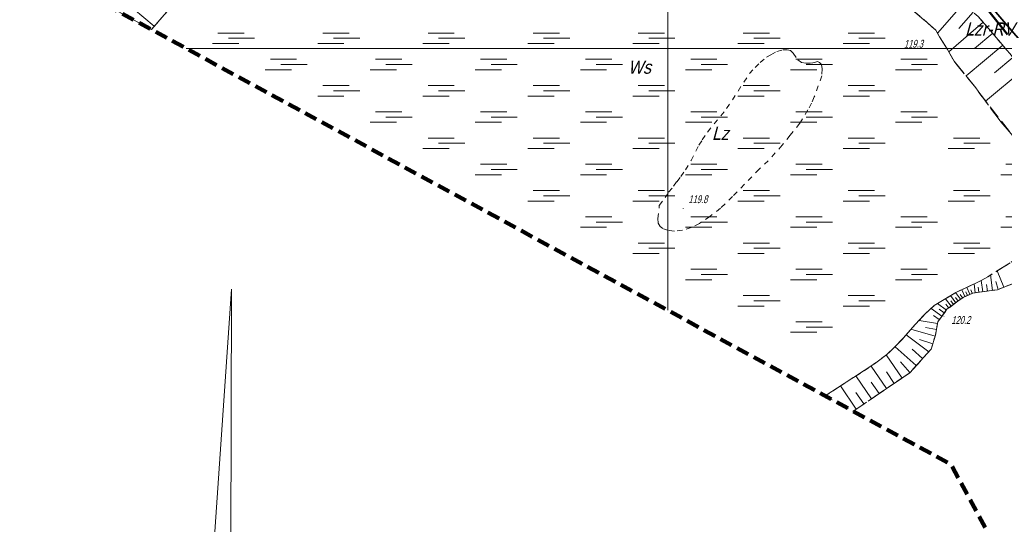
# Model space of a CAD drawing. Extents: x 7463256 to 7464485, y 5957341 to 5958260.
# Tile 63 of 256: x 7463538 to 7463632, y 5957455 to 5957503. Entities that reach past the tile are written whole.
import ezdxf

# ---------------------------------------------------------------- set-up
doc = ezdxf.new("R2010")
doc.units = 0
doc.header["$MEASUREMENT"] = 0
for name, pattern in [('1.5_0.5', [2, 1.5, -0.5]), ('218-500', [1, 0.5, -0.5]), ('4', [1.8, 1.2, -0.6]), ('l219_500', [0]), ('mz1.0_0.5', [1.5, 1, -0.5]), ('mz1.25_0.5', [1.75, 1.25, -0.5])]:
    doc.linetypes.add(name, pattern=pattern)
doc.layers.get('0').update_dxf_attribs({"color": 2, "linetype": 'CONTINUOUS', "lineweight": 5})
for name, color, linetype in [('000 Inne (niezydentyfikowane)', 7, 'CONTINUOUS'), ('210-Oznaczenie użytku', 7, 'CONTINUOUS'), ('217-Granica konturu klasyfikcyjnego', 7, 'CONTINUOUS'), ('218-Granica użytku', 7, 'CONTINUOUS'), ('219-Linia granicy', 7, 'CONTINUOUS'), ('Obszar opracowania', 7, 'CONTINUOUS'), ('ogrodzenie trwałe (linia)', 7, 'CONTINUOUS'), ('punkt wysokościowy naturalny', 7, 'CONTINUOUS'), ('punkt wysokościowy naturalny-Atr2', 7, 'CONTINUOUS'), ('skarpa nieumocniona (powierzchnia)', 7, 'CONTINUOUS'), ('teren podmokły (powierzchnia) - symbol', 7, 'CONTINUOUS'), ('trawnik (powierzchnia)', 7, 'CONTINUOUS'), ('Wstawianie ramki sekcyjnej z opisem', 7, 'CONTINUOUS')]:
    doc.layers.add(name, color=color, linetype=linetype)
doc.styles.get("Standard").update_dxf_attribs({"font": 'txt', "width": 0.75})
doc.linetypes.add('902-500', pattern='A,3.75,0,[1,ksztalty.shx,S=0.5,R=0,X=0,Y=0],3.75', length=7.5)

# ---------------------------------------------------------------- blocks, each defined once
blk = doc.blocks.new('PW01')
at = {"linetype": 'Continuous', "lineweight": 13}
h = blk.add_hatch(color=0, dxfattribs=at)
edge = h.paths.add_edge_path()
edge.add_arc((0, 0), 0.045, 0, 360)
blk = doc.blocks.new('MO02')
at = {"color": 0, "linetype": 'Continuous', "lineweight": 13}
for p, q in [((0.5, 1), (3, 1)), ((0, 0), (2.5, 0)), ((1.5, 0.5), (4, 0.5))]:
    blk.add_line(p, q, dxfattribs=at)

msp = doc.modelspace()

# ---------------------------------------------------------------- linework, layer by layer
at = {"color": 0, "linetype": 'Continuous'}
for p, q in [((7463558.485, 5957477.068), (7463556.421, 5957447.072)), ((7463558.388, 5957432.068), (7463558.485, 5957477.068))]:
    msp.add_line(p, q, dxfattribs=at)
at = {"layer": '000 Inne (niezydentyfikowane)', "color": 7, "linetype": 'Continuous', "lineweight": 13}
for p, q in [((7463548.17, 5957504.63), (7463551.13, 5957502.11)), ((7463628.14, 5957504.27), (7463625.68, 5957501.46)), ((7463629.07, 5957503.45), (7463627.71, 5957501.9)), ((7463630.01, 5957502.51), (7463626.76, 5957499.67)), ((7463630.93, 5957501.44), (7463629.2, 5957499.98)), ((7463631.88, 5957500.3), (7463628.4, 5957497.38)), ((7463632.85, 5957499.14), (7463631.1, 5957497.68)), ((7463633.83, 5957497.98), (7463630.26, 5957494.99)), ((7463631.98, 5957477.26), (7463631.35, 5957478.81)), ((7463629.98, 5957476.83), (7463629.84, 5957477.9)), ((7463630.92, 5957476.96), (7463630.73, 5957478.43)), ((7463628.29, 5957476.38), (7463627.99, 5957477.03)), ((7463628.75, 5957476.59), (7463628.46, 5957477.24)), ((7463628.99, 5957476.69), (7463628.84, 5957477.02)), ((7463629.27, 5957476.74), (7463629.16, 5957477.58)), ((7463629.6, 5957476.79), (7463629.54, 5957477.26)), ((7463630.42, 5957476.89), (7463630.34, 5957477.52)), ((7463631.46, 5957477.04), (7463631.22, 5957477.81)), ((7463626.98, 5957475.46), (7463626.45, 5957476.17)), ((7463627.43, 5957475.79), (7463626.93, 5957476.47)), ((7463627.21, 5957475.63), (7463626.95, 5957475.98)), ((7463627.86, 5957476.11), (7463627.39, 5957476.75)), ((7463627.65, 5957475.95), (7463627.4, 5957476.28)), ((7463628.06, 5957476.26), (7463627.84, 5957476.56)), ((7463628.52, 5957476.48), (7463628.37, 5957476.81)), ((7463626.09, 5957474.51), (7463625.08, 5957475.25)), ((7463626.52, 5957475.09), (7463625.68, 5957475.7)), ((7463626.32, 5957474.82), (7463625.84, 5957475.16)), ((7463626.74, 5957475.28), (7463626.47, 5957475.65)), ((7463625.67, 5957473.8), (7463623.92, 5957474.1)), ((7463625.85, 5957474.18), (7463625.31, 5957474.58)), ((7463625.45, 5957472.59), (7463623.15, 5957473.26)), ((7463625.58, 5957473.25), (7463624.52, 5957473.43)), ((7463624.84, 5957471.11), (7463622.69, 5957472.72)), ((7463625.22, 5957471.86), (7463623.96, 5957472.29)), ((7463623.65, 5957469.8), (7463621.65, 5957471.6)), ((7463624.24, 5957470.46), (7463623.26, 5957471.35)), ((7463622.3, 5957468.61), (7463620.8, 5957470.82)), ((7463620.83, 5957467.62), (7463619.37, 5957469.76)), ((7463623.05, 5957469.13), (7463622.14, 5957470.17)), ((7463619.4, 5957466.64), (7463617.91, 5957468.82)), ((7463621.56, 5957468.11), (7463620.82, 5957469.2)), ((7463617.94, 5957465.65), (7463616.44, 5957467.86)), ((7463620.11, 5957467.13), (7463619.38, 5957468.21)), ((7463614.987, 5957466.91), (7463614.98, 5957466.92)), ((7463618.67, 5957466.15), (7463617.92, 5957467.24)), ((7463616.649, 5957466.005), (7463616.47, 5957466.28))]:
    msp.add_line(p, q, dxfattribs=at)
at = {"layer": '217-Granica konturu klasyfikcyjnego', "color": 3, "linetype": '1.5_0.5', "lineweight": 18, "flags": 128}
for points in [[(7463550.868, 5957501.799), (7463554.02, 5957505.44)], [(7463623.27, 5957503.69), (7463625.53, 5957501.73)], [(7463630.72, 5957501.69), (7463629.55, 5957503.03)], [(7463625.53, 5957501.73), (7463625.88, 5957501.11)], [(7463634.18, 5957497.56), (7463630.72, 5957501.69)], [(7463625.88, 5957501.11), (7463626.63, 5957499.9)], [(7463626.63, 5957499.9), (7463627.25, 5957498.79)], [(7463627.25, 5957498.79), (7463629.33, 5957496.25)], [(7463629.33, 5957496.25), (7463629.54, 5957495.92)], [(7463629.54, 5957495.92), (7463631.72, 5957493)], [(7463631.72, 5957493), (7463632.83, 5957491.71)], [(7463632.58, 5957479.57), (7463630.46, 5957478.26)], [(7463629.82, 5957477.89), (7463628.43, 5957477.23)], [(7463630.46, 5957478.26), (7463629.82, 5957477.89)], [(7463628.43, 5957477.23), (7463627.41, 5957476.76)], [(7463629.03, 5957476.71), (7463631.4, 5957477.02)], [(7463631.4, 5957477.02), (7463633.31, 5957477.8)], [(7463626.31, 5957476.09), (7463625.37, 5957475.51)], [(7463627.41, 5957476.76), (7463626.31, 5957476.09)], [(7463626.57, 5957475.16), (7463628.12, 5957476.3)], [(7463628.12, 5957476.3), (7463629.03, 5957476.71)], [(7463625.37, 5957475.51), (7463624.54, 5957474.77)], [(7463625.7, 5957473.97), (7463626.57, 5957475.16)], [(7463624.54, 5957474.77), (7463623.3, 5957473.43)], [(7463623.3, 5957473.43), (7463622.42, 5957472.4)], [(7463625.48, 5957472.7), (7463625.7, 5957473.97)], [(7463622.42, 5957472.4), (7463621.59, 5957471.54)], [(7463625.07, 5957471.37), (7463625.48, 5957472.7)], [(7463621.59, 5957471.54), (7463620.87, 5957470.87)], [(7463623.04, 5957469.12), (7463625.07, 5957471.37)], [(7463620.87, 5957470.87), (7463619.34, 5957469.73)], [(7463619.34, 5957469.73), (7463617, 5957468.23)], [(7463617.658, 5957465.456), (7463623.04, 5957469.12)], [(7463617, 5957468.23), (7463615.47, 5957467.23)], [(7463615.47, 5957467.23), (7463614.978, 5957466.915)]]:
    msp.add_lwpolyline(points, dxfattribs=at)
at = {"layer": '218-Granica użytku', "color": 3, "linetype": '218-500', "lineweight": 18, "flags": 128}
for points in [[(7463632.35, 5957501.33), (7463621.76, 5957514.55)], [(7463554.02, 5957505.44), (7463550.868, 5957501.799)], [(7463625.53, 5957501.73), (7463623.27, 5957503.69)], [(7463629.55, 5957503.03), (7463630.72, 5957501.69)], [(7463625.88, 5957501.11), (7463625.53, 5957501.73)], [(7463630.72, 5957501.69), (7463634.18, 5957497.56)], [(7463626.63, 5957499.9), (7463625.88, 5957501.11)], [(7463609.4, 5957499.16), (7463609.82, 5957499.4)], [(7463609.82, 5957499.4), (7463610.39, 5957499.7)], [(7463610.39, 5957499.7), (7463610.96, 5957499.87)], [(7463610.96, 5957499.87), (7463611.36, 5957499.87)], [(7463611.36, 5957499.87), (7463611.69, 5957499.79)], [(7463611.69, 5957499.79), (7463611.94, 5957499.55)], [(7463611.94, 5957499.55), (7463612.38, 5957498.93)], [(7463627.25, 5957498.79), (7463626.63, 5957499.9)], [(7463608.31, 5957498.18), (7463608.79, 5957498.65)], [(7463608.79, 5957498.65), (7463609.4, 5957499.16)], [(7463612.38, 5957498.93), (7463612.74, 5957498.65)], [(7463612.74, 5957498.65), (7463613.15, 5957498.61)], [(7463613.15, 5957498.61), (7463613.55, 5957498.61)], [(7463613.55, 5957498.61), (7463613.82, 5957498.63)], [(7463613.82, 5957498.63), (7463614.08, 5957498.71)], [(7463614.08, 5957498.71), (7463614.25, 5957498.75)], [(7463614.25, 5957498.75), (7463614.44, 5957498.65)], [(7463614.44, 5957498.65), (7463614.64, 5957498.48)], [(7463614.64, 5957498.48), (7463614.71, 5957498.05)], [(7463629.33, 5957496.25), (7463627.25, 5957498.79)], [(7463605.61, 5957494.27), (7463607.78, 5957497.6)], [(7463607.78, 5957497.6), (7463608.31, 5957498.18)], [(7463614.71, 5957498.05), (7463614.67, 5957497.38)], [(7463614.67, 5957497.38), (7463613.95, 5957495.39)], [(7463629.54, 5957495.92), (7463629.33, 5957496.25)], [(7463631.72, 5957493), (7463629.54, 5957495.92)], [(7463613.7, 5957494.78), (7463613.34, 5957494.15)], [(7463613.95, 5957495.39), (7463613.7, 5957494.78)], [(7463603.79, 5957492.04), (7463605.61, 5957494.27)], [(7463613.34, 5957494.15), (7463612.75, 5957493.14)], [(7463612.56, 5957492.87), (7463611.66, 5957491.73)], [(7463612.75, 5957493.14), (7463612.56, 5957492.87)], [(7463632.83, 5957491.71), (7463631.72, 5957493)], [(7463603.28, 5957491.29), (7463603.79, 5957492.04)], [(7463602.97, 5957490.79), (7463603.28, 5957491.29)], [(7463611.66, 5957491.73), (7463610.9, 5957490.79)], [(7463602.23, 5957489.32), (7463602.97, 5957490.79)], [(7463610.9, 5957490.79), (7463609.57, 5957489.31)], [(7463601.69, 5957488.44), (7463602.23, 5957489.32)], [(7463609.57, 5957489.31), (7463608.7, 5957488.51)], [(7463601.25, 5957487.8), (7463601.69, 5957488.44)], [(7463608.7, 5957488.51), (7463606.18, 5957485.89)], [(7463600.56, 5957486.88), (7463600.87, 5957487.31)], [(7463600.87, 5957487.31), (7463601.25, 5957487.8)], [(7463599.77, 5957485.8), (7463600.09, 5957486.32)], [(7463600.09, 5957486.32), (7463600.56, 5957486.88)], [(7463599.2, 5957485.05), (7463599.77, 5957485.8)], [(7463606.18, 5957485.89), (7463605.03, 5957484.8)], [(7463599.07, 5957483.8), (7463599.2, 5957485.05)], [(7463605.03, 5957484.8), (7463604.02, 5957484)], [(7463599.09, 5957483.35), (7463599.07, 5957483.8)], [(7463604.02, 5957484), (7463603.03, 5957483.34)], [(7463599.27, 5957483.05), (7463599.09, 5957483.35)], [(7463599.55, 5957482.84), (7463599.27, 5957483.05)], [(7463600.07, 5957482.67), (7463599.55, 5957482.84)], [(7463600.65, 5957482.59), (7463600.07, 5957482.67)], [(7463601.4, 5957482.69), (7463600.65, 5957482.59)], [(7463602.24, 5957482.96), (7463601.4, 5957482.69)], [(7463603.03, 5957483.34), (7463602.24, 5957482.96)], [(7463630.46, 5957478.26), (7463632.58, 5957479.57)], [(7463628.43, 5957477.23), (7463629.82, 5957477.89)], [(7463629.82, 5957477.89), (7463630.46, 5957478.26)], [(7463627.41, 5957476.76), (7463628.43, 5957477.23)], [(7463631.4, 5957477.02), (7463629.03, 5957476.71)], [(7463633.31, 5957477.8), (7463631.4, 5957477.02)], [(7463625.37, 5957475.51), (7463626.31, 5957476.09)], [(7463626.31, 5957476.09), (7463627.41, 5957476.76)], [(7463628.12, 5957476.3), (7463626.57, 5957475.16)], [(7463629.03, 5957476.71), (7463628.12, 5957476.3)], [(7463624.54, 5957474.77), (7463625.37, 5957475.51)], [(7463626.57, 5957475.16), (7463625.7, 5957473.97)], [(7463623.3, 5957473.43), (7463624.54, 5957474.77)], [(7463622.42, 5957472.4), (7463623.3, 5957473.43)], [(7463625.7, 5957473.97), (7463625.48, 5957472.7)], [(7463621.59, 5957471.54), (7463622.42, 5957472.4)], [(7463625.48, 5957472.7), (7463625.07, 5957471.37)], [(7463620.87, 5957470.87), (7463621.59, 5957471.54)], [(7463625.07, 5957471.37), (7463623.04, 5957469.12)], [(7463619.34, 5957469.73), (7463620.87, 5957470.87)], [(7463617, 5957468.23), (7463619.34, 5957469.73)], [(7463623.04, 5957469.12), (7463617.658, 5957465.456)], [(7463615.47, 5957467.23), (7463617, 5957468.23)], [(7463614.978, 5957466.915), (7463615.47, 5957467.23)]]:
    msp.add_lwpolyline(points, dxfattribs=at)
at = {"layer": '219-Linia granicy', "color": 3, "linetype": 'l219_500', "lineweight": 50, "flags": 128}
msp.add_lwpolyline([(7463632.35, 5957501.33), (7463621.76, 5957514.55)], dxfattribs=at)
at = {"layer": 'Obszar opracowania', "color": 132, "linetype": '4', "lineweight": 200, "flags": 128}
msp.add_lwpolyline([(7463648.63, 5957598.42), (7463381.17, 5957559), (7463352.31, 5957567.45), (7463255.88, 5957568.85), (7463280.41, 5957340.9), (7463468.95, 5957378.08), (7463536.66, 5957509.53), (7463626.95, 5957460.4), (7463653.5, 5957411.27), (7463734.5, 5957471.02), (7463879.22, 5957698.07), (7464314.97, 5957939.96), (7464470.72, 5957945.23), (7464483.34, 5958244.06), (7464262.86, 5958260.06), (7464240.11, 5958013.73), (7463789.91, 5957739.13), (7463712.41, 5957593.35)], close=True, dxfattribs=at)
at = {"layer": 'ogrodzenie trwałe (linia)', "color": 7, "linetype": '902-500', "lineweight": 35, "flags": 128}
msp.add_lwpolyline([(7463617.14, 5957517.44), (7463620.09, 5957515.59), (7463624.17, 5957511.26), (7463630.24, 5957504.62), (7463634.1, 5957500.08), (7463641.27, 5957489.69), (7463646.12, 5957482.59), (7463649.07, 5957477.79)], dxfattribs=at)
at = {"layer": 'skarpa nieumocniona (powierzchnia)', "color": 7, "linetype": 'mz1.25_0.5', "lineweight": 18, "flags": 128}
for points in [[(7463582.83, 5957525.79), (7463591.96, 5957525.67), (7463601.04, 5957522.58), (7463607.18, 5957520.58), (7463605.93, 5957517.89), (7463607.73, 5957517.01), (7463609.18, 5957519.93), (7463610.13, 5957519.61), (7463611.21, 5957519.12), (7463616.93, 5957514.06), (7463623.03, 5957508.73), (7463629.55, 5957503.03), (7463630.72, 5957501.69), (7463634.18, 5957497.56), (7463638.11, 5957492.58), (7463642.61, 5957486.96), (7463644.74, 5957483.79), (7463649.59, 5957475.57), (7463648.73, 5957475.77), (7463648.11, 5957477.08), (7463646.34, 5957475.96), (7463645.58, 5957475.52), (7463642.62, 5957479.58), (7463639.66, 5957482.77), (7463637.49, 5957485.85), (7463637.49, 5957486.68), (7463637.27, 5957487.21), (7463636.83, 5957487.91), (7463636.22, 5957488.66), (7463634.89, 5957489.95), (7463632.83, 5957491.71), (7463629.54, 5957495.92), (7463629.33, 5957496.25), (7463627.25, 5957498.79), (7463626.63, 5957499.9), (7463625.88, 5957501.11), (7463625.53, 5957501.73), (7463623.27, 5957503.69), (7463618.89, 5957507.52), (7463614.48, 5957511.29), (7463610.1, 5957515.09), (7463608.36, 5957516.59), (7463603.82, 5957518.26), (7463597.59, 5957520.46), (7463591.86, 5957522.56), (7463591.31, 5957522.65), (7463585.76, 5957522.35), (7463579.58, 5957521.97), (7463573.57, 5957521.44), (7463567.68, 5957517.4), (7463567.31, 5957517.14), (7463561.94, 5957513.43), (7463559.62, 5957511.91), (7463557.56, 5957509.52), (7463554.02, 5957505.44), (7463550.87, 5957501.8), (7463547.38, 5957503.7), (7463551.58, 5957508.64), (7463556.56, 5957514.67), (7463557.41, 5957515.42), (7463565.23, 5957520.62), (7463573.6, 5957526.17)], [(7463639.66, 5957482.77), (7463638.18, 5957481.08), (7463635.86, 5957479.26), (7463633.31, 5957477.8), (7463631.4, 5957477.02), (7463629.03, 5957476.71), (7463628.12, 5957476.3), (7463626.57, 5957475.16), (7463625.7, 5957473.97), (7463625.48, 5957472.7), (7463625.07, 5957471.37), (7463623.04, 5957469.12), (7463617.66, 5957465.46), (7463614.98, 5957466.91), (7463615.47, 5957467.23), (7463617, 5957468.23), (7463619.34, 5957469.73), (7463620.87, 5957470.87), (7463621.59, 5957471.54), (7463622.42, 5957472.4), (7463623.3, 5957473.43), (7463624.54, 5957474.77), (7463625.37, 5957475.51), (7463626.31, 5957476.09), (7463627.41, 5957476.76), (7463628.43, 5957477.23), (7463629.82, 5957477.89), (7463630.46, 5957478.26), (7463632.58, 5957479.57), (7463634.27, 5957480.76), (7463635.85, 5957482.25), (7463636.71, 5957483.41), (7463637.14, 5957484.29), (7463637.36, 5957485.04), (7463637.49, 5957485.85)]]:
    msp.add_lwpolyline(points, close=True, dxfattribs=at)
at = {"layer": 'trawnik (powierzchnia)', "color": 7, "linetype": 'mz1.0_0.5', "lineweight": 18, "flags": 128}
msp.add_lwpolyline([(7463580.32, 5957539.01), (7463582.3, 5957538.7), (7463592.4, 5957535.78), (7463600.38, 5957532.82), (7463607.33, 5957529.45), (7463613.22, 5957524.87), (7463620.47, 5957516.89), (7463628.15, 5957507.26), (7463629.1, 5957507.97), (7463629.34, 5957507.67), (7463630.84, 5957506.22), (7463631.22, 5957505.9), (7463631.61, 5957505.59), (7463632.01, 5957505.29), (7463632.41, 5957505), (7463632.83, 5957504.73), (7463633.25, 5957504.47), (7463633.68, 5957504.22), (7463634.12, 5957503.98), (7463634.57, 5957503.76), (7463635.02, 5957503.55), (7463637.77, 5957502.4), (7463664.97, 5957492.53), (7463654.52, 5957492.04), (7463660.48, 5957478.58), (7463664.06, 5957471.72), (7463666.65, 5957466.02), (7463667.71, 5957463.48), (7463660.04, 5957459.71), (7463650.36, 5957479.17), (7463649.07, 5957477.79), (7463646.12, 5957482.59), (7463641.27, 5957489.69), (7463634.1, 5957500.08), (7463630.24, 5957504.62), (7463624.17, 5957511.26), (7463620.09, 5957515.59), (7463617.14, 5957517.44), (7463614.79, 5957520.81), (7463607.52, 5957526.22), (7463602.23, 5957529.16), (7463588.22, 5957534.23), (7463573.65, 5957537.17), (7463561.53, 5957537.88), (7463545.87, 5957537.07), (7463526.78, 5957534.4), (7463493.48, 5957529.44), (7463488.09, 5957528.53), (7463485.55, 5957519.42), (7463472.91, 5957470.09), (7463469.83, 5957470.77), (7463471.83, 5957479.03), (7463472.23, 5957480.58), (7463471.82, 5957480.7), (7463482.6, 5957520.82), (7463470.32, 5957524.14), (7463471.25, 5957525.52), (7463472.45, 5957526.44), (7463482.19, 5957530.95), (7463486.26, 5957531.11), (7463489.82, 5957531.59), (7463526.21, 5957537.19), (7463545.61, 5957539.95), (7463562.4, 5957540.77)], close=True, dxfattribs=at)
at = {"layer": 'Wstawianie ramki sekcyjnej z opisem', "color": 7, "linetype": 'Continuous', "lineweight": 13, "flags": 128}
for points in [[(7463554.174, 5957500), (7463600, 5957500), (7463600, 5957591.253)], [(7463600, 5957591.253), (7463600, 5957500)], [(7463550, 5957502.271), (7463550, 5957502.5)], [(7463600, 5957500), (7463600, 5957502.5)], [(7463600, 5957500), (7463600, 5957502.5)], [(7463600, 5957475.064), (7463600, 5957500), (7463554.174, 5957500)], [(7463597.5, 5957500), (7463600, 5957500)], [(7463597.5, 5957500), (7463600, 5957500)], [(7463600, 5957497.5), (7463600, 5957500)], [(7463752.972, 5957500), (7463600, 5957500), (7463600, 5957475.064)], [(7463600, 5957500), (7463602.5, 5957500)], [(7463600, 5957497.5), (7463600, 5957500)], [(7463600, 5957500), (7463602.5, 5957500)], [(7463600, 5957500), (7463752.972, 5957500)]]:
    msp.add_lwpolyline(points, dxfattribs=at)

# ---------------------------------------------------------------- block references
at = {"layer": 'punkt wysokościowy naturalny', "color": 7, "linetype": 'Continuous', "lineweight": 13}
for p in [(7463625.66, 5957501.47), (7463601.47, 5957484.77), (7463626.29, 5957474.46)]:
    msp.add_blockref('PW01', p, dxfattribs=at)
at = {"layer": 'teren podmokły (powierzchnia) - symbol', "color": 7, "linetype": 'Continuous', "lineweight": 18}
for p in [(7463556.69, 5957500.47), (7463566.69, 5957500.47), (7463576.69, 5957500.47), (7463586.69, 5957500.47), (7463596.69, 5957500.47), (7463606.69, 5957500.47), (7463616.69, 5957500.47), (7463561.69, 5957497.97), (7463571.69, 5957497.97), (7463581.69, 5957497.97), (7463591.69, 5957497.97), (7463601.69, 5957497.97), (7463611.69, 5957497.97), (7463621.69, 5957497.97), (7463566.69, 5957495.47), (7463576.69, 5957495.47), (7463586.69, 5957495.47), (7463596.69, 5957495.47), (7463606.69, 5957495.47), (7463616.69, 5957495.47), (7463571.69, 5957492.97), (7463581.69, 5957492.97), (7463591.69, 5957492.97), (7463601.69, 5957492.97), (7463611.69, 5957492.97), (7463621.69, 5957492.97), (7463576.69, 5957490.47), (7463586.69, 5957490.47), (7463596.69, 5957490.47), (7463606.69, 5957490.47), (7463616.69, 5957490.47), (7463626.69, 5957490.47), (7463581.69, 5957487.97), (7463591.69, 5957487.97), (7463601.69, 5957487.97), (7463611.69, 5957487.97), (7463631.69, 5957487.97), (7463586.69, 5957485.47), (7463596.69, 5957485.47), (7463606.69, 5957485.47), (7463616.69, 5957485.47), (7463626.69, 5957485.47), (7463591.69, 5957482.97), (7463601.69, 5957482.97), (7463611.69, 5957482.97), (7463621.69, 5957482.97), (7463631.69, 5957482.97), (7463596.69, 5957480.47), (7463606.69, 5957480.47), (7463616.69, 5957480.47), (7463626.69, 5957480.47), (7463601.69, 5957477.97), (7463611.69, 5957477.97), (7463621.69, 5957477.97), (7463606.69, 5957475.47), (7463616.69, 5957475.47), (7463611.69, 5957472.97)]:
    msp.add_blockref('MO02', p, dxfattribs=at)

# ---------------------------------------------------------------- texts
at = {"layer": '210-Oznaczenie użytku', "color": 3, "linetype": 'Continuous', "lineweight": 18, "oblique": 15, "width": 0.9}
for s, p in [('Lzr-RV', (7463628.31, 5957501.23)), ('Ws', (7463596.23, 5957497.59)), ('Lz', (7463604.21, 5957491.29))]:
    msp.add_text(s, height=1.25, dxfattribs=at).set_placement(p)
at = {"layer": 'punkt wysokościowy naturalny-Atr2', "color": 7, "oblique": 15, "width": 0.72}
for s, p in [('119.3', (7463622.49, 5957500.07)), ('119.8', (7463601.97, 5957485.27)), ('120.2', (7463626.99, 5957473.76))]:
    msp.add_text(s, height=0.75, dxfattribs=at).set_placement(p)

doc.saveas('drawing.dxf')
